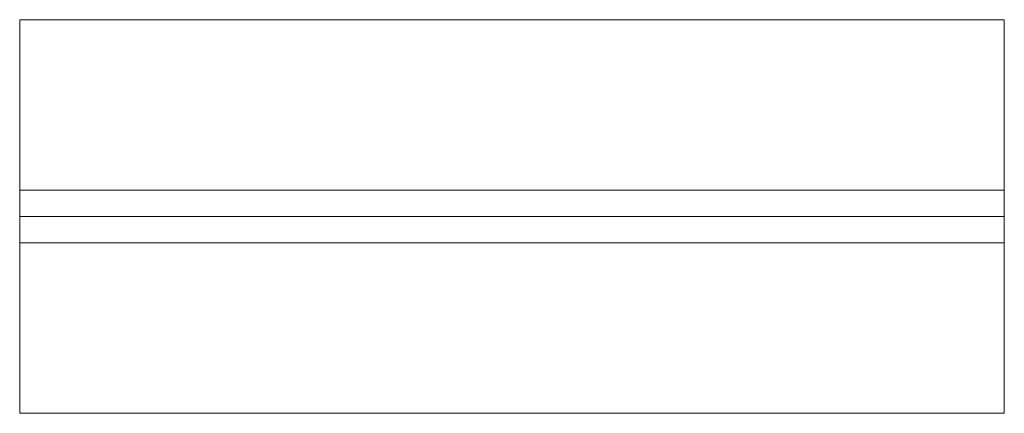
# Model space of a CAD drawing. Header units: millimetres. Extents: x 4385 to 11928, y 17253 to 36963.
# Tile 237 of 256: x 7689 to 7697, y 18779 to 18782. Entities that reach past the tile are written whole.
import ezdxf

# ---------------------------------------------------------------- set-up
doc = ezdxf.new("R2010")
doc.units = ezdxf.units.MM
doc.layers.add('БЛАГО_Ботаническая_Р$0$Верт_лоток', color=7, linetype='Continuous', lineweight=9, true_color=0x00005c)
doc.layers.add('БЛАГО_Ботаническая_Р$0$ГП_рамка', color=7, linetype='Continuous', lineweight=18, true_color=0x000000)
doc.linetypes.add('БЛАГО_Ботаническая_Р$0$П(2018)-170801_Пятницкое_ВП (171214)$0$05-16(НИ) Вх.гр._ГП$0$2012-05-01__П_К2_2015.01.28$0$лоток3', pattern='A,7,-0.01,[130,ltypeshp.shx,S=1,R=0,X=0,Y=0],-0.01,[130,ltypeshp.shx,S=1.2,R=75,X=-1.3,Y=0.312],-0.005,[130,ltypeshp.shx,S=1.2,R=285,X=-1.3,Y=-0.312],-0.005', length=7.03)

# ---------------------------------------------------------------- blocks, each defined once
blk = doc.blocks.new('*U1064')
at = {"layer": 'БЛАГО_Ботаническая_Р$0$Верт_лоток'}
for p, q in [((7689.2281, 18780.7366), (7696.7281, 18780.7366)), ((7689.2281, 18780.3366), (7696.7281, 18780.3366))]:
    blk.add_line(p, q, dxfattribs=at)
at = {"layer": 'БЛАГО_Ботаническая_Р$0$Верт_лоток', "linetype": 'БЛАГО_Ботаническая_Р$0$П(2018)-170801_Пятницкое_ВП (171214)$0$05-16(НИ) Вх.гр._ГП$0$2012-05-01__П_К2_2015.01.28$0$лоток3', "ltscale": 0.15}
blk.add_line((7689.2281, 18780.5366), (7696.7281, 18780.5366), dxfattribs=at)
at = {"layer": 'БЛАГО_Ботаническая_Р$0$ГП_рамка'}
blk.add_lwpolyline([(7689.2281, 18782.0366), (7696.7281, 18782.0366), (7696.7281, 18779.0366), (7689.2281, 18779.0366)], close=True, dxfattribs=at)

msp = doc.modelspace()

# ---------------------------------------------------------------- block references
msp.add_blockref('*U1064', (0, 0))

doc.saveas('drawing.dxf')
